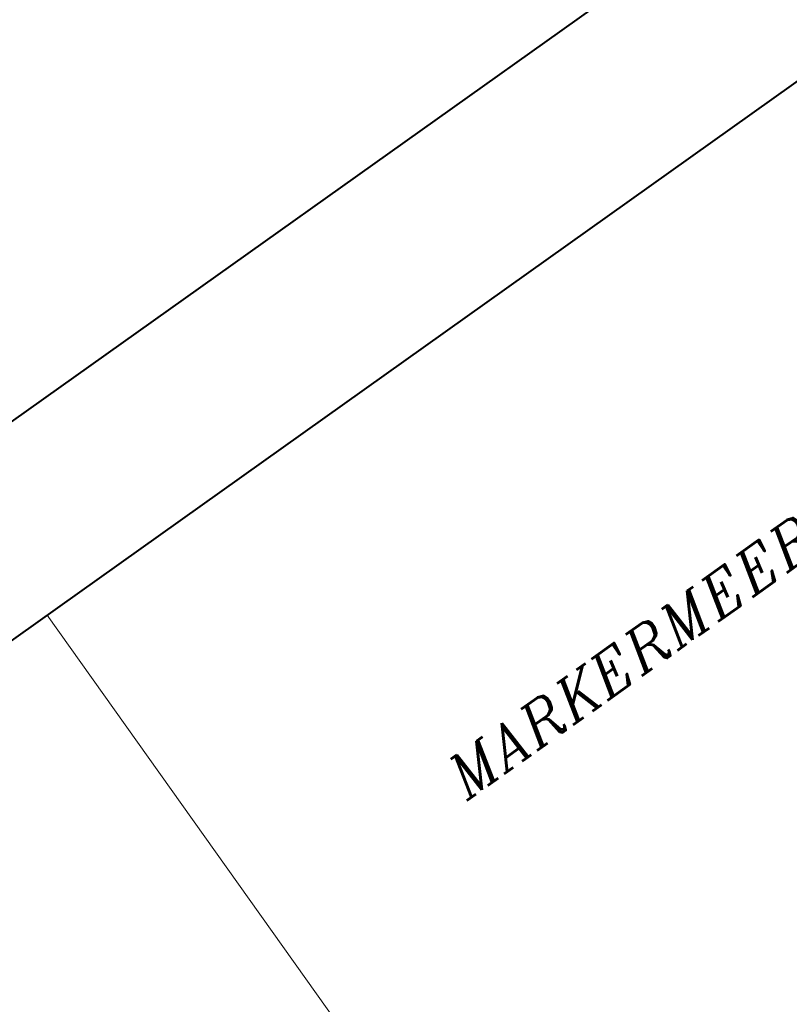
# Model space of a CAD drawing. Header units: metres. Extents: x 148316 to 148653, y 486436 to 486744.
# Tile 52 of 110: x 148528 to 148536, y 486718 to 486729. Entities that reach past the tile are written whole.
import ezdxf

# ---------------------------------------------------------------- set-up
doc = ezdxf.new("R2010")
doc.units = ezdxf.units.M
doc.header["$MEASUREMENT"] = 0
for name, color, linetype, lineweight in [('WVB-alg-onderhoek', 7, 'Continuous', 30), ('WVB-pen-brm-dik 018', 6, 'Continuous', 13), ('WVB-raster-60%', 253, 'Continuous', 30), ('WVB-tekst-dik 035', 1, 'Continuous', 40)]:
    doc.layers.add(name, color=color, linetype=linetype, lineweight=lineweight)
doc.styles.add('1 200   cursief   0.18', font='ITALICS.shx', dxfattribs={"height": 0.36})

# ---------------------------------------------------------------- blocks, each defined once
blk = doc.blocks.new('INZET')
at = {"layer": 'WVB-pen-brm-dik 018'}
for p, q in [((-0.125202, 0), (-0.166142, 0)), ((-0.166142, 0), (-0.166142, -0.0338)), ((-0.068133, 0), (-0.125202, 0))]:
    blk.add_line(p, q, dxfattribs=at)
at = {"layer": 'WVB-tekst-dik 035', "style": '1 200   cursief   0.18'}
blk.add_text('MARKERMEER', height=0.0024, dxfattribs=at).set_placement((-0.152996, -0.022099))

msp = doc.modelspace()

# ---------------------------------------------------------------- linework, layer by layer
at = {"layer": 'WVB-alg-onderhoek', "lineweight": 40}
msp.add_line((148555.606, 486743.993), (148316.079, 486573.514), dxfattribs=at)
at = {"layer": 'WVB-alg-onderhoek', "lineweight": 40, "flags": 128}
msp.add_lwpolyline([(148415.711, 486440.428), (148650.349, 486607.428), (148555.136, 486741.204), (148320.498, 486574.204)], close=True, dxfattribs=at)

# ---------------------------------------------------------------- block references
at = {"layer": 'WVB-raster-60%', "xscale": 200, "yscale": 200, "zscale": 200, "rotation": 35.4407035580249}
msp.add_blockref('INZET', (148555.136, 486741.204), dxfattribs=at)

doc.saveas('drawing.dxf')
